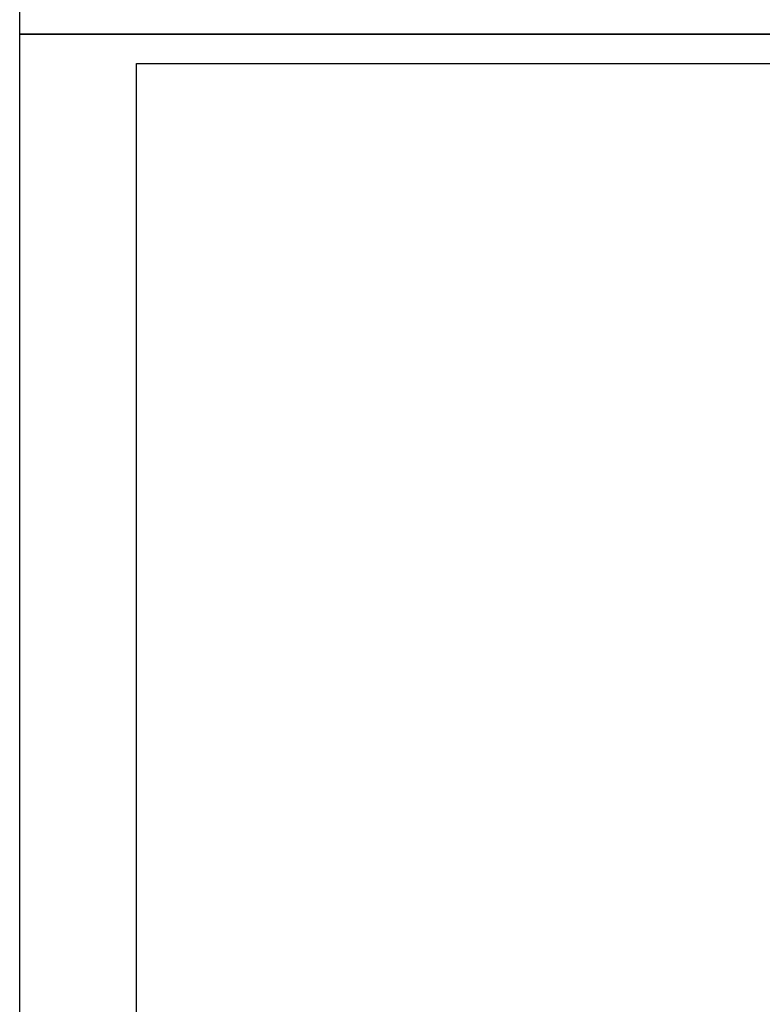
# Model space of a CAD drawing. Header units: inches. Extents: x 8001 to 766003, y -84601 to 563258.
# Tile 149 of 169: x 458584 to 471305, y 277172 to 294038. Entities that reach past the tile are written whole.
import ezdxf

# ---------------------------------------------------------------- set-up
doc = ezdxf.new("R2010")
doc.units = ezdxf.units.IN
doc.header["$MEASUREMENT"] = 0

msp = doc.modelspace()

# ---------------------------------------------------------------- linework, layer by layer
for points in [[(458584.1568194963, 363188.3641886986), (558584.1568194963, 363188.3641886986), (558584.1568194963, 293788.3641886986), (458584.1568194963, 293788.3641886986)], [(458584.1568194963, 293788.3641886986), (558584.1568194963, 293788.3641886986), (558584.1568194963, 224388.3641886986), (458584.1568194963, 224388.3641886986)], [(460584.1568194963, 293288.3641886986), (558084.1568194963, 293288.3641886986), (558084.1568194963, 224888.3641886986), (460584.1568194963, 224888.3641886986)]]:
    msp.add_lwpolyline(points, close=True)

doc.saveas('drawing.dxf')
